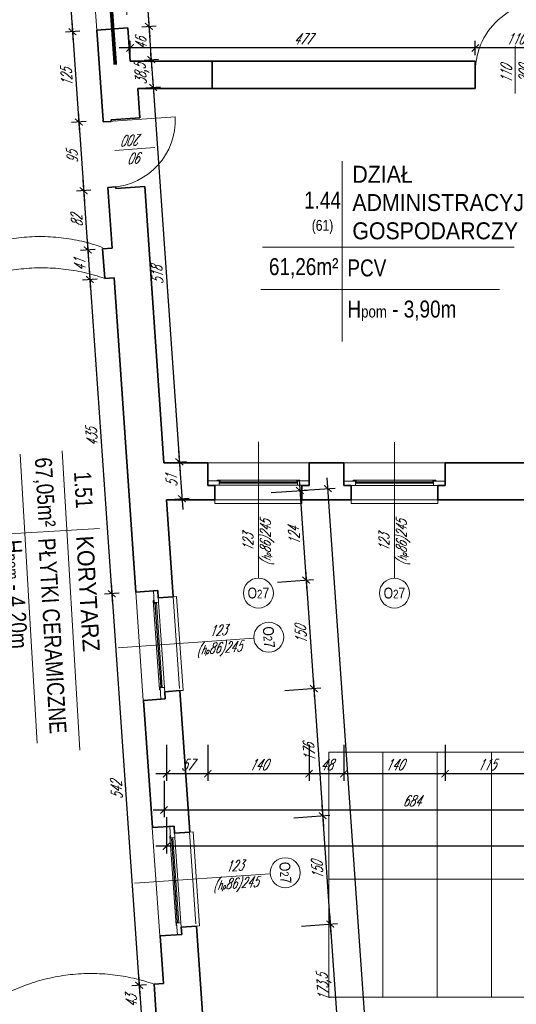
# Model space of a CAD drawing. Header units: millimetres. Extents: x 402 to 79005, y -7782 to 89952.
# Tile 162 of 256: x 22769 to 23455, y 30546 to 31906. Entities that reach past the tile are written whole.
import ezdxf

# ---------------------------------------------------------------- set-up
doc = ezdxf.new("R2010")
doc.units = ezdxf.units.MM
doc.header["$LTSCALE"] = 10
doc.linetypes.add('ACAD_ISO12W100', pattern=[21, 12, -3, 0, -3, 0, -3])
doc.linetypes.add('DASHED', pattern=[19.05, 12.7, -6.35])
doc.layers.get('0').update_dxf_attribs({"lineweight": 0})
doc.layers.get('Defpoints').update_dxf_attribs({"color": 253})
for name, color, linetype, lineweight in [('01 parter - ściany', 253, 'Continuous', 35), ('03-01_okna', 253, 'Continuous', 15), ('03_drzwi', 253, 'Continuous', 15), ('04-1_widok', 253, 'Continuous', 5), ('04-2_nad', 253, 'DASHED', 5), ('05-01_wymiary', 253, 'Continuous', 5), ('05-03_opis', 253, 'Continuous', 5)]:
    doc.layers.add(name, color=color, linetype=linetype, lineweight=lineweight)
doc.styles.add('ariel', font='ARIAL.TTF', dxfattribs={"width": 0.8})
doc.styles.add('ariel_wym', font='simplex.shx', dxfattribs={"width": 0.65, "oblique": 25})
doc.dimstyles.new('ariel 50', dxfattribs={"dimtxt": 15, "dimasz": 10, "dimexe": 10, "dimexo": 0, "dimgap": 5, "dimtad": 1, "dimdec": 1, "dimrnd": 0.5, "dimtxsty": 'ariel_wym', "dimblk": 'ARCHTICK', "dimcen": 2.5, "dimdle": 15, "dimazin": 0, "dimtfac": 1, "dimtdec": 1, "dimtix": 1, "dimtmove": 0, "dimatfit": 3, "dimldrblk": 'DOT', "dimfxl": 0, "dimarcsym": 0})
doc.dimstyles.new('ariel 50 wnętrze', dxfattribs={"dimtxt": 15, "dimasz": 10, "dimexe": 10, "dimexo": 0, "dimgap": 5, "dimtad": 1, "dimdec": 1, "dimrnd": 0.5, "dimtxsty": 'ariel_wym', "dimblk": 'ARCHTICK', "dimcen": 2.5, "dimdle": 15, "dimazin": 0, "dimtfac": 1, "dimtdec": 1, "dimtix": 1, "dimtmove": 0, "dimatfit": 3, "dimldrblk": 'DOT', "dimfxl": 0, "dimarcsym": 0})

# ---------------------------------------------------------------- blocks, each defined once
blk = doc.blocks.new('_ArchTick')
at = {"color": 0, "linetype": 'ByBlock', "const_width": 0.15}
blk.add_lwpolyline([(-0.5, -0.5), (0.5, 0.5)], dxfattribs=at)
blk = doc.blocks.new('*D1388')
at = {"layer": '05-01_wymiary', "color": 0, "lineweight": -2}
for p, q in [((23357.1, 30904.3), (23357.1, 30854.3)), ((23471.9, 30904.3), (23471.9, 30854.3)), ((23486.9, 30864.3), (23342.1, 30864.3))]:
    blk.add_line(p, q, dxfattribs=at)
at = {"layer": 'Defpoints', "color": 0}
for p in [(23357.1, 31293.5), (23471.9, 31293.5), (23357.1, 30864.3)]:
    blk.add_point(p, dxfattribs=at)
at = {"layer": '05-01_wymiary', "color": 0, "lineweight": -2, "xscale": 10, "yscale": 10, "zscale": 10, "rotation": 180}
blk.add_blockref('_ArchTick', (23357.1, 30864.3), dxfattribs=at)
at = {"layer": '05-01_wymiary', "color": 0, "lineweight": -2, "xscale": 10, "yscale": 10, "zscale": 10}
blk.add_blockref('_ArchTick', (23471.9, 30864.3), dxfattribs=at)
at = {"layer": '05-01_wymiary', "color": 0, "insert": (23414.5, 30876.8), "char_height": 15, "attachment_point": 5, "style": 'ariel_wym'}
blk.add_mtext('115', dxfattribs=at)
blk = doc.blocks.new('_Dot')
at = {"color": 0, "linetype": 'ByBlock', "lineweight": -2}
blk.add_line((-0.5, 0), (-1, 0), dxfattribs=at)
at = {"color": 0, "linetype": 'ByBlock', "const_width": 0.5}
blk.add_lwpolyline([(-0.25, 0, 1), (0.25, 0, 1)], format="xyb", close=True, dxfattribs=at)
blk = doc.blocks.new('*D1389')
at = {"layer": '05-01_wymiary', "color": 0, "lineweight": -2}
for p, q in [((23217.1, 30904.3), (23217.1, 30854.3)), ((23357.1, 30904.3), (23357.1, 30854.3)), ((23372.1, 30864.3), (23202.1, 30864.3))]:
    blk.add_line(p, q, dxfattribs=at)
at = {"layer": 'Defpoints', "color": 0}
for p in [(23217.1, 31293.5), (23357.1, 31293.5), (23217.1, 30864.3)]:
    blk.add_point(p, dxfattribs=at)
at = {"layer": '05-01_wymiary', "color": 0, "lineweight": -2, "xscale": 10, "yscale": 10, "zscale": 10, "rotation": 180}
blk.add_blockref('_ArchTick', (23217.1, 30864.3), dxfattribs=at)
at = {"layer": '05-01_wymiary', "color": 0, "lineweight": -2, "xscale": 10, "yscale": 10, "zscale": 10}
blk.add_blockref('_ArchTick', (23357.1, 30864.3), dxfattribs=at)
at = {"layer": '05-01_wymiary', "color": 0, "insert": (23287.1, 30876.8), "char_height": 15, "attachment_point": 5, "style": 'ariel_wym'}
blk.add_mtext('140', dxfattribs=at)
blk = doc.blocks.new('*D1390')
at = {"layer": '05-01_wymiary', "color": 0, "lineweight": -2}
for p, q in [((23169.1, 30904.3), (23169.1, 30854.3)), ((23217.1, 30904.3), (23217.1, 30854.3)), ((23232.1, 30864.3), (23154.1, 30864.3))]:
    blk.add_line(p, q, dxfattribs=at)
at = {"layer": 'Defpoints', "color": 0}
for p in [(23169.1, 31293.5), (23217.1, 31293.5), (23169.1, 30864.3)]:
    blk.add_point(p, dxfattribs=at)
at = {"layer": '05-01_wymiary', "color": 0, "lineweight": -2, "xscale": 10, "yscale": 10, "zscale": 10, "rotation": 180}
blk.add_blockref('_ArchTick', (23169.1, 30864.3), dxfattribs=at)
at = {"layer": '05-01_wymiary', "color": 0, "lineweight": -2, "xscale": 10, "yscale": 10, "zscale": 10}
blk.add_blockref('_ArchTick', (23217.1, 30864.3), dxfattribs=at)
at = {"layer": '05-01_wymiary', "color": 0, "insert": (23193.1, 30876.8), "char_height": 15, "attachment_point": 5, "style": 'ariel_wym'}
blk.add_mtext('48', dxfattribs=at)
blk = doc.blocks.new('*D1391')
at = {"layer": '05-01_wymiary', "color": 0, "lineweight": -2}
for p, q in [((23029.1, 30904.3), (23029.1, 30854.3)), ((23169.1, 30904.3), (23169.1, 30854.3)), ((23184.1, 30864.3), (23014.1, 30864.3))]:
    blk.add_line(p, q, dxfattribs=at)
at = {"layer": 'Defpoints', "color": 0}
for p in [(23029.1, 31293.6), (23169.1, 31293.5), (23029.1, 30864.3)]:
    blk.add_point(p, dxfattribs=at)
at = {"layer": '05-01_wymiary', "color": 0, "lineweight": -2, "xscale": 10, "yscale": 10, "zscale": 10, "rotation": 180}
blk.add_blockref('_ArchTick', (23029.1, 30864.3), dxfattribs=at)
at = {"layer": '05-01_wymiary', "color": 0, "lineweight": -2, "xscale": 10, "yscale": 10, "zscale": 10}
blk.add_blockref('_ArchTick', (23169.1, 30864.3), dxfattribs=at)
at = {"layer": '05-01_wymiary', "color": 0, "insert": (23099.1, 30876.8), "char_height": 15, "attachment_point": 5, "style": 'ariel_wym'}
blk.add_mtext('140', dxfattribs=at)
blk = doc.blocks.new('*D1392')
at = {"layer": '05-01_wymiary', "color": 0, "lineweight": -2}
for p, q in [((22972.2, 30904.3), (22972.2, 30854.3)), ((23029.1, 30904.3), (23029.1, 30854.3)), ((23044.1, 30864.3), (22957.2, 30864.3))]:
    blk.add_line(p, q, dxfattribs=at)
at = {"layer": 'Defpoints', "color": 0}
for p in [(23029.1, 31293.6), (22972.2, 31242.5), (22972.2, 30864.3)]:
    blk.add_point(p, dxfattribs=at)
at = {"layer": '05-01_wymiary', "color": 0, "lineweight": -2, "xscale": 10, "yscale": 10, "zscale": 10, "rotation": 180}
blk.add_blockref('_ArchTick', (22972.2, 30864.3), dxfattribs=at)
at = {"layer": '05-01_wymiary', "color": 0, "lineweight": -2, "xscale": 10, "yscale": 10, "zscale": 10}
blk.add_blockref('_ArchTick', (23029.1, 30864.3), dxfattribs=at)
at = {"layer": '05-01_wymiary', "color": 0, "insert": (23000.7, 30876.8), "char_height": 15, "attachment_point": 5, "style": 'ariel_wym'}
blk.add_mtext('57', dxfattribs=at)
blk = doc.blocks.new('*D1393')
at = {"layer": '05-01_wymiary', "color": 0, "lineweight": -2}
for p, q in [((22968.7, 30854.3), (22968.7, 30804.3)), ((23652.8, 30854.3), (23652.8, 30804.3)), ((22953.7, 30814.3), (23667.8, 30814.3))]:
    blk.add_line(p, q, dxfattribs=at)
at = {"layer": 'Defpoints', "color": 0}
for p in [(22968.7, 31293.6), (23652.8, 31293.5), (23652.8, 30814.3)]:
    blk.add_point(p, dxfattribs=at)
at = {"layer": '05-01_wymiary', "color": 0, "lineweight": -2, "xscale": 10, "yscale": 10, "zscale": 10, "rotation": 180}
blk.add_blockref('_ArchTick', (22968.7, 30814.3), dxfattribs=at)
at = {"layer": '05-01_wymiary', "color": 0, "lineweight": -2, "xscale": 10, "yscale": 10, "zscale": 10}
blk.add_blockref('_ArchTick', (23652.8, 30814.3), dxfattribs=at)
at = {"layer": '05-01_wymiary', "color": 0, "insert": (23310.7, 30826.8), "char_height": 15, "attachment_point": 5, "style": 'ariel_wym'}
blk.add_mtext('684', dxfattribs=at)
blk = doc.blocks.new('*D1410')
at = {"layer": '05-01_wymiary', "color": 0, "lineweight": -2}
for p, q in [((22972.2, 30804.3), (22972.2, 30754.3)), ((26786.8, 30804.3), (26786.8, 30754.3)), ((26801.8, 30764.3), (22957.2, 30764.3))]:
    blk.add_line(p, q, dxfattribs=at)
at = {"layer": 'Defpoints', "color": 0}
for p in [(22972.2, 31242.5), (26786.8, 31242.5), (22972.2, 30764.3)]:
    blk.add_point(p, dxfattribs=at)
at = {"layer": '05-01_wymiary', "color": 0, "lineweight": -2, "xscale": 10, "yscale": 10, "zscale": 10, "rotation": 180}
blk.add_blockref('_ArchTick', (22972.2, 30764.3), dxfattribs=at)
at = {"layer": '05-01_wymiary', "color": 0, "lineweight": -2, "xscale": 10, "yscale": 10, "zscale": 10}
blk.add_blockref('_ArchTick', (26786.8, 30764.3), dxfattribs=at)
at = {"layer": '05-01_wymiary', "color": 0, "insert": (24879.5, 30778.2), "char_height": 15, "attachment_point": 5, "style": 'ariel_wym'}
blk.add_mtext('3814,5', dxfattribs=at)
blk = doc.blocks.new('*D1545')
at = {"layer": '05-01_wymiary', "color": 0, "lineweight": -2}
for p, q in [((23155.5, 31270.3), (23166.2, 31116.6)), ((23116.6, 31252.6), (23166.5, 31256.1)), ((23125.3, 31128.8), (23175.1, 31132.3))]:
    blk.add_line(p, q, dxfattribs=at)
at = {"layer": 'Defpoints', "color": 0}
for p in [(22972.2, 31242.5), (23165.2, 31131.6), (22930, 31115.1)]:
    blk.add_point(p, dxfattribs=at)
at = {"layer": '05-01_wymiary', "color": 0, "lineweight": -2, "xscale": 10, "yscale": 10, "zscale": 10}
for p, rotation in [((23156.5, 31255.4), 94.00000000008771), ((23165.2, 31131.6), 274.0000000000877)]:
    blk.add_blockref('_ArchTick', p, dxfattribs=dict(at, rotation=rotation))
at = {"layer": '05-01_wymiary', "color": 0, "insert": (23148.4, 31192.6), "char_height": 15, "attachment_point": 5, "rotation": 94, "style": 'ariel_wym'}
blk.add_mtext('124', dxfattribs=at)
blk = doc.blocks.new('*D1546')
at = {"layer": '05-01_wymiary', "color": 0, "lineweight": -2}
for p, q in [((23164.1, 31146.5), (23176.7, 30967)), ((23125.3, 31128.8), (23175.1, 31132.3)), ((23135.7, 30979.2), (23185.6, 30982.7))]:
    blk.add_line(p, q, dxfattribs=at)
at = {"layer": 'Defpoints', "color": 0}
for p in [(22930, 31115.1), (23175.6, 30982), (22940.1, 30965.5)]:
    blk.add_point(p, dxfattribs=at)
at = {"layer": '05-01_wymiary', "color": 0, "lineweight": -2, "xscale": 10, "yscale": 10, "zscale": 10}
for p, rotation in [((23165.2, 31131.6), 94.00000000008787), ((23175.6, 30982), 274.0000000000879)]:
    blk.add_blockref('_ArchTick', p, dxfattribs=dict(at, rotation=rotation))
at = {"layer": '05-01_wymiary', "color": 0, "insert": (23157.9, 31055.9), "char_height": 15, "attachment_point": 5, "rotation": 94, "style": 'ariel_wym'}
blk.add_mtext('150', dxfattribs=at)
blk = doc.blocks.new('*D1547')
at = {"layer": '05-01_wymiary', "color": 0, "lineweight": -2}
for p, q in [((23174.6, 30996.9), (23188.9, 30791.4)), ((23135.7, 30979.2), (23185.6, 30982.7)), ((23148, 30803.5), (23197.9, 30807))]:
    blk.add_line(p, q, dxfattribs=at)
at = {"layer": 'Defpoints', "color": 0}
for p in [(22940.1, 30965.5), (23187.9, 30806.3), (22952.3, 30789.9)]:
    blk.add_point(p, dxfattribs=at)
at = {"layer": '05-01_wymiary', "color": 0, "lineweight": -2, "xscale": 10, "yscale": 10, "zscale": 10}
for p, rotation in [((23175.6, 30982), 94.00000000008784), ((23187.9, 30806.3), 274.0000000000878)]:
    blk.add_blockref('_ArchTick', p, dxfattribs=dict(at, rotation=rotation))
at = {"layer": '05-01_wymiary', "color": 0, "insert": (23169.3, 30893.3), "char_height": 15, "attachment_point": 5, "rotation": 94, "style": 'ariel_wym'}
blk.add_mtext('176', dxfattribs=at)
blk = doc.blocks.new('*D1548')
at = {"layer": '05-01_wymiary', "color": 0, "lineweight": -2}
for p, q in [((23186.9, 30821.3), (23199.4, 30641.8)), ((23148, 30803.5), (23197.9, 30807)), ((23158.5, 30654), (23208.3, 30657.4))]:
    blk.add_line(p, q, dxfattribs=at)
at = {"layer": 'Defpoints', "color": 0}
for p in [(22952.3, 30789.9), (23198.4, 30656.7), (22963.3, 30640.3)]:
    blk.add_point(p, dxfattribs=at)
at = {"layer": '05-01_wymiary', "color": 0, "lineweight": -2, "xscale": 10, "yscale": 10, "zscale": 10}
for p, rotation in [((23187.9, 30806.3), 94.00000000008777), ((23198.4, 30656.7), 274.0000000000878)]:
    blk.add_blockref('_ArchTick', p, dxfattribs=dict(at, rotation=rotation))
at = {"layer": '05-01_wymiary', "color": 0, "insert": (23180.7, 30730.7), "char_height": 15, "attachment_point": 5, "rotation": 94, "style": 'ariel_wym'}
blk.add_mtext('150', dxfattribs=at)
blk = doc.blocks.new('*D1549')
at = {"layer": '05-01_wymiary', "color": 0, "lineweight": -2}
for p, q in [((23197.3, 30671.7), (23211.5, 30468.7)), ((23158.5, 30654), (23208.3, 30657.4)), ((23170.6, 30480.8), (23220.4, 30484.3))]:
    blk.add_line(p, q, dxfattribs=at)
at = {"layer": 'Defpoints', "color": 0}
for p in [(22963.3, 30640.3), (23210.5, 30483.6), (22974.9, 30467.2)]:
    blk.add_point(p, dxfattribs=at)
at = {"layer": '05-01_wymiary', "color": 0, "lineweight": -2, "xscale": 10, "yscale": 10, "zscale": 10}
for p, rotation in [((23198.4, 30656.7), 94.00000000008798), ((23210.5, 30483.6), 274.000000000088)]:
    blk.add_blockref('_ArchTick', p, dxfattribs=dict(at, rotation=rotation))
at = {"layer": '05-01_wymiary', "color": 0, "insert": (23190.5, 30569.2), "char_height": 15, "attachment_point": 5, "rotation": 94, "style": 'ariel_wym'}
blk.add_mtext('173,5', dxfattribs=at)
blk = doc.blocks.new('*D1556')
at = {"layer": '05-01_wymiary', "color": 0, "lineweight": -2}
for p, q in [((23320.2, 29469.1), (23194.1, 31273)), ((23155.2, 31255.3), (23205.1, 31258.8)), ((23279.3, 29481.2), (23329.2, 29484.7))]:
    blk.add_line(p, q, dxfattribs=at)
at = {"layer": 'Defpoints', "color": 0}
for p in [(23195.1, 31258.1), (22972.2, 31242.5), (23225.9, 29477.5)]:
    blk.add_point(p, dxfattribs=at)
at = {"layer": '05-01_wymiary', "color": 0, "lineweight": -2, "xscale": 10, "yscale": 10, "zscale": 10}
for p, rotation in [((23195.1, 31258.1), 94.0000000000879), ((23319.2, 29484), 274.0000000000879)]:
    blk.add_blockref('_ArchTick', p, dxfattribs=dict(at, rotation=rotation))
at = {"layer": '05-01_wymiary', "color": 0, "insert": (23243.3, 30370.1), "char_height": 15, "attachment_point": 5, "rotation": 94, "style": 'ariel_wym'}
blk.add_mtext('1778,5', dxfattribs=at)
blk = doc.blocks.new('*D1369')
at = {"layer": '05-01_wymiary', "color": 0, "lineweight": -2}
for p, q in [((23398.8, 31856.6), (23398.8, 31876.6)), ((23508.8, 31856.6), (23508.8, 31876.6)), ((23523.8, 31866.6), (23383.8, 31866.6))]:
    blk.add_line(p, q, dxfattribs=at)
at = {"layer": 'Defpoints', "color": 0}
for p in [(23398.8, 31866.6), (23398.8, 31848.5), (23508.8, 31848.5)]:
    blk.add_point(p, dxfattribs=at)
at = {"layer": '05-01_wymiary', "color": 0, "lineweight": -2, "xscale": 10, "yscale": 10, "zscale": 10, "rotation": 180}
blk.add_blockref('_ArchTick', (23398.8, 31866.6), dxfattribs=at)
at = {"layer": '05-01_wymiary', "color": 0, "lineweight": -2, "xscale": 10, "yscale": 10, "zscale": 10}
blk.add_blockref('_ArchTick', (23508.8, 31866.6), dxfattribs=at)
at = {"layer": '05-01_wymiary', "color": 0, "insert": (23453.8, 31879.1), "char_height": 15, "attachment_point": 5, "style": 'ariel_wym'}
blk.add_mtext('110', dxfattribs=at)
blk = doc.blocks.new('*D1370')
at = {"layer": '05-01_wymiary', "color": 0, "lineweight": -2}
for p, q in [((22921.9, 31856.6), (22921.9, 31876.6)), ((23398.8, 31856.6), (23398.8, 31876.6)), ((23413.8, 31866.6), (22906.9, 31866.6))]:
    blk.add_line(p, q, dxfattribs=at)
at = {"layer": 'Defpoints', "color": 0}
for p in [(22921.9, 31866.6), (22921.9, 31848.5), (23398.8, 31848.5)]:
    blk.add_point(p, dxfattribs=at)
at = {"layer": '05-01_wymiary', "color": 0, "lineweight": -2, "xscale": 10, "yscale": 10, "zscale": 10, "rotation": 180}
blk.add_blockref('_ArchTick', (22921.9, 31866.6), dxfattribs=at)
at = {"layer": '05-01_wymiary', "color": 0, "lineweight": -2, "xscale": 10, "yscale": 10, "zscale": 10}
blk.add_blockref('_ArchTick', (23398.8, 31866.6), dxfattribs=at)
at = {"layer": '05-01_wymiary', "color": 0, "insert": (23160.4, 31879.1), "char_height": 15, "attachment_point": 5, "style": 'ariel_wym'}
blk.add_mtext('477', dxfattribs=at)
blk = doc.blocks.new('*D1673')
at = {"layer": '05-01_wymiary', "color": 0, "lineweight": -2}
for p, q in [((22822.3, 32175.2), (22843.4, 31873.9)), ((22833.3, 32160.9), (22813.4, 32159.5)), ((22852.3, 31889.6), (22832.4, 31888.2))]:
    blk.add_line(p, q, dxfattribs=at)
at = {"layer": 'Defpoints', "color": 0}
for p in [(22856.8, 32162.6), (22842.3, 31888.9), (22875.8, 31891.2)]:
    blk.add_point(p, dxfattribs=at)
at = {"layer": '05-01_wymiary', "color": 0, "lineweight": -2, "xscale": 10, "yscale": 10, "zscale": 10}
for p, rotation in [((22823.4, 32160.2), 94.00000000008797), ((22842.3, 31888.9), 274.0000000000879)]:
    blk.add_blockref('_ArchTick', p, dxfattribs=dict(at, rotation=rotation))
at = {"layer": '05-01_wymiary', "color": 0, "insert": (22820.4, 32023.7), "char_height": 15, "attachment_point": 5, "rotation": 94, "style": 'ariel_wym'}
blk.add_mtext('272', dxfattribs=at)
blk = doc.blocks.new('*D1674')
at = {"layer": '05-01_wymiary', "color": 0, "lineweight": -2}
for p, q in [((22841.3, 31903.9), (22852.1, 31749.2)), ((22852.3, 31889.6), (22832.4, 31888.2)), ((22861, 31764.9), (22841.1, 31763.5))]:
    blk.add_line(p, q, dxfattribs=at)
at = {"layer": 'Defpoints', "color": 0}
for p in [(22875.8, 31891.2), (22851.1, 31764.2), (22884.5, 31766.5)]:
    blk.add_point(p, dxfattribs=at)
at = {"layer": '05-01_wymiary', "color": 0, "lineweight": -2, "xscale": 10, "yscale": 10, "zscale": 10}
for p, rotation in [((22842.3, 31888.9), 94.0000000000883), ((22851.1, 31764.2), 274.0000000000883)]:
    blk.add_blockref('_ArchTick', p, dxfattribs=dict(at, rotation=rotation))
at = {"layer": '05-01_wymiary', "color": 0, "insert": (22834.2, 31825.7), "char_height": 15, "attachment_point": 5, "rotation": 94, "style": 'ariel_wym'}
blk.add_mtext('125', dxfattribs=at)
blk = doc.blocks.new('*D1675')
at = {"layer": '05-01_wymiary', "color": 0, "lineweight": -2}
for p, q in [((22850, 31779.2), (22858.7, 31654.5)), ((22861, 31764.9), (22841.1, 31763.5)), ((22867.7, 31670.1), (22847.7, 31668.7))]:
    blk.add_line(p, q, dxfattribs=at)
at = {"layer": 'Defpoints', "color": 0}
for p in [(22895.5, 31767.3), (22857.7, 31669.4), (22902.1, 31672.5)]:
    blk.add_point(p, dxfattribs=at)
at = {"layer": '05-01_wymiary', "color": 0, "lineweight": -2, "xscale": 10, "yscale": 10, "zscale": 10}
for p, rotation in [((22851.1, 31764.2), 94.00000000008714), ((22857.7, 31669.4), 274.0000000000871)]:
    blk.add_blockref('_ArchTick', p, dxfattribs=dict(at, rotation=rotation))
at = {"layer": '05-01_wymiary', "color": 0, "insert": (22841.9, 31715.9), "char_height": 15, "attachment_point": 5, "rotation": 94, "style": 'ariel_wym'}
blk.add_mtext('95', dxfattribs=at)
blk = doc.blocks.new('*D1676')
at = {"layer": '05-01_wymiary', "color": 0, "lineweight": -2}
for p, q in [((22856.6, 31684.4), (22864.5, 31572.7)), ((22867.7, 31670.1), (22847.7, 31668.7)), ((22873.4, 31588.3), (22853.4, 31586.9))]:
    blk.add_line(p, q, dxfattribs=at)
at = {"layer": 'Defpoints', "color": 0}
for p in [(22902.1, 31672.5), (22863.4, 31587.6), (22883.9, 31589.1)]:
    blk.add_point(p, dxfattribs=at)
at = {"layer": '05-01_wymiary', "color": 0, "lineweight": -2, "xscale": 10, "yscale": 10, "zscale": 10}
for p, rotation in [((22857.7, 31669.4), 94.0000000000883), ((22863.4, 31587.6), 274.0000000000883)]:
    blk.add_blockref('_ArchTick', p, dxfattribs=dict(at, rotation=rotation))
at = {"layer": '05-01_wymiary', "color": 0, "insert": (22848.1, 31627.7), "char_height": 15, "attachment_point": 5, "rotation": 94, "style": 'ariel_wym'}
blk.add_mtext('82', dxfattribs=at)
blk = doc.blocks.new('*D1677')
at = {"layer": '05-01_wymiary', "color": 0, "lineweight": -2}
for p, q in [((22862.4, 31602.6), (22867.3, 31531.9)), ((22873.4, 31588.3), (22853.4, 31586.9)), ((22876.2, 31547.5), (22856.3, 31546.1))]:
    blk.add_line(p, q, dxfattribs=at)
at = {"layer": 'Defpoints', "color": 0}
for p in [(22883.9, 31589.1), (22866.3, 31546.8), (22886.7, 31548.3)]:
    blk.add_point(p, dxfattribs=at)
at = {"layer": '05-01_wymiary', "color": 0, "lineweight": -2, "xscale": 10, "yscale": 10, "zscale": 10}
for p, rotation in [((22863.4, 31587.6), 94.00000000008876), ((22866.3, 31546.8), 274.0000000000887)]:
    blk.add_blockref('_ArchTick', p, dxfattribs=dict(at, rotation=rotation))
at = {"layer": '05-01_wymiary', "color": 0, "insert": (22852.4, 31566.4), "char_height": 15, "attachment_point": 5, "rotation": 94, "style": 'ariel_wym'}
blk.add_mtext('41', dxfattribs=at)
blk = doc.blocks.new('*D1678')
at = {"layer": '05-01_wymiary', "color": 0, "lineweight": -2}
for p, q in [((22865.2, 31561.8), (22897.7, 31097.8)), ((22876.2, 31547.5), (22856.3, 31546.1)), ((22906.6, 31113.5), (22886.6, 31112.1))]:
    blk.add_line(p, q, dxfattribs=at)
at = {"layer": 'Defpoints', "color": 0}
for p in [(22886.7, 31548.3), (22896.6, 31112.8), (22930, 31115.1)]:
    blk.add_point(p, dxfattribs=at)
at = {"layer": '05-01_wymiary', "color": 0, "lineweight": -2, "xscale": 10, "yscale": 10, "zscale": 10}
for p, rotation in [((22866.3, 31546.8), 94.00000000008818), ((22896.6, 31112.8), 274.0000000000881)]:
    blk.add_blockref('_ArchTick', p, dxfattribs=dict(at, rotation=rotation))
at = {"layer": '05-01_wymiary', "color": 0, "insert": (22869, 31328.9), "char_height": 15, "attachment_point": 5, "rotation": 94, "style": 'ariel_wym'}
blk.add_mtext('435', dxfattribs=at)
blk = doc.blocks.new('*D1679')
at = {"layer": '05-01_wymiary', "color": 0, "lineweight": -2}
for p, q in [((22895.6, 31127.7), (22935.5, 30557.1)), ((22906.6, 31113.5), (22886.6, 31112.1)), ((22944.4, 30572.8), (22924.4, 30571.4))]:
    blk.add_line(p, q, dxfattribs=at)
at = {"layer": 'Defpoints', "color": 0}
for p in [(22930, 31115.1), (22934.4, 30572.1), (22954.9, 30573.5)]:
    blk.add_point(p, dxfattribs=at)
at = {"layer": '05-01_wymiary', "color": 0, "lineweight": -2, "xscale": 10, "yscale": 10, "zscale": 10}
for p, rotation in [((22896.6, 31112.8), 94.00000000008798), ((22934.4, 30572.1), 274.000000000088)]:
    blk.add_blockref('_ArchTick', p, dxfattribs=dict(at, rotation=rotation))
at = {"layer": '05-01_wymiary', "color": 0, "insert": (22903.1, 30841.6), "char_height": 15, "attachment_point": 5, "rotation": 94, "style": 'ariel_wym'}
blk.add_mtext('542', dxfattribs=at)
blk = doc.blocks.new('*D1680')
at = {"layer": '05-01_wymiary', "color": 0, "lineweight": -2}
for p, q in [((22933.4, 30587.1), (22938.5, 30514.3)), ((22944.4, 30572.8), (22924.4, 30571.4)), ((22947.4, 30530), (22927.4, 30528.6))]:
    blk.add_line(p, q, dxfattribs=at)
at = {"layer": 'Defpoints', "color": 0}
for p in [(22954.9, 30573.5), (22937.4, 30529.3), (22957.9, 30530.7)]:
    blk.add_point(p, dxfattribs=at)
at = {"layer": '05-01_wymiary', "color": 0, "lineweight": -2, "xscale": 10, "yscale": 10, "zscale": 10}
for p, rotation in [((22934.4, 30572.1), 94.00000000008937), ((22937.4, 30529.3), 274.0000000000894)]:
    blk.add_blockref('_ArchTick', p, dxfattribs=dict(at, rotation=rotation))
at = {"layer": '05-01_wymiary', "color": 0, "insert": (22923.5, 30549.8), "char_height": 15, "attachment_point": 5, "rotation": 94, "style": 'ariel_wym'}
blk.add_mtext('43', dxfattribs=at)
blk = doc.blocks.new('*D1693')
at = {"layer": '05-01_wymiary', "color": 0, "lineweight": -2}
for p, q in [((22927.9, 32182.6), (22948.9, 31881.3)), ((22918.9, 32166.9), (22938.9, 32168.3)), ((22937.9, 31895.6), (22957.9, 31897))]:
    blk.add_line(p, q, dxfattribs=at)
at = {"layer": 'Defpoints', "color": 0}
for p in [(22899.7, 32165.6), (22918.7, 31894.2), (22947.9, 31896.3)]:
    blk.add_point(p, dxfattribs=at)
at = {"layer": '05-01_wymiary', "color": 0, "lineweight": -2, "xscale": 10, "yscale": 10, "zscale": 10}
for p, rotation in [((22928.9, 32167.6), 94.00000000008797), ((22947.9, 31896.3), 274.0000000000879)]:
    blk.add_blockref('_ArchTick', p, dxfattribs=dict(at, rotation=rotation))
at = {"layer": '05-01_wymiary', "color": 0, "insert": (22925.9, 32031.1), "char_height": 15, "attachment_point": 5, "rotation": 94, "style": 'ariel_wym'}
blk.add_mtext('272', dxfattribs=at)
blk = doc.blocks.new('*D1694')
at = {"layer": '05-01_wymiary', "color": 0, "lineweight": -2}
for p, q in [((22946.8, 31911.2), (22952.1, 31835.6)), ((22937.9, 31895.6), (22957.9, 31897)), ((22941.1, 31849.8), (22961.1, 31851.2))]:
    blk.add_line(p, q, dxfattribs=at)
at = {"layer": 'Defpoints', "color": 0}
for p in [(22918.7, 31894.2), (22921.9, 31848.5), (22951.1, 31850.5)]:
    blk.add_point(p, dxfattribs=at)
at = {"layer": '05-01_wymiary', "color": 0, "lineweight": -2, "xscale": 10, "yscale": 10, "zscale": 10}
for p, rotation in [((22947.9, 31896.3), 94.00000000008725), ((22951.1, 31850.5), 274.0000000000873)]:
    blk.add_blockref('_ArchTick', p, dxfattribs=dict(at, rotation=rotation))
at = {"layer": '05-01_wymiary', "color": 0, "insert": (22937, 31872.5), "char_height": 15, "attachment_point": 5, "rotation": 94, "style": 'ariel_wym'}
blk.add_mtext('46', dxfattribs=at)
blk = doc.blocks.new('*D1695')
at = {"layer": '05-01_wymiary', "color": 0, "lineweight": -2}
for p, q in [((22951.1, 31850.5), (22950.4, 31860.5)), ((22941.1, 31849.8), (22961.1, 31851.2)), ((22951.1, 31850.5), (22953.8, 31812)), ((22943.8, 31811.3), (22963.7, 31812.7)), ((22953.8, 31812), (22954.5, 31802))]:
    blk.add_line(p, q, dxfattribs=at)
at = {"layer": 'Defpoints', "color": 0}
for p in [(22921.9, 31848.5), (22932.6, 31810.5), (22953.8, 31812)]:
    blk.add_point(p, dxfattribs=at)
at = {"layer": '05-01_wymiary', "color": 0, "lineweight": -2, "xscale": 10, "yscale": 10, "zscale": 10}
for p, rotation in [((22951.1, 31850.5), 274.0000000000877), ((22953.8, 31812), 94.00000000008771)]:
    blk.add_blockref('_ArchTick', p, dxfattribs=dict(at, rotation=rotation))
at = {"layer": '05-01_wymiary', "color": 0, "insert": (22938.5, 31830.3), "char_height": 15, "attachment_point": 5, "rotation": 94, "style": 'ariel_wym'}
blk.add_mtext('38,5', dxfattribs=at)
blk = doc.blocks.new('*D1696')
at = {"layer": '05-01_wymiary', "color": 0, "lineweight": -2}
for p, q in [((22952.7, 31826.9), (22991, 31280.1)), ((22943.8, 31811.3), (22963.7, 31812.7)), ((22979.9, 31294.3), (22999.9, 31295.7))]:
    blk.add_line(p, q, dxfattribs=at)
at = {"layer": 'Defpoints', "color": 0}
for p in [(22932.6, 31810.5), (22968.7, 31293.6), (22989.9, 31295)]:
    blk.add_point(p, dxfattribs=at)
at = {"layer": '05-01_wymiary', "color": 0, "lineweight": -2, "xscale": 10, "yscale": 10, "zscale": 10}
for p, rotation in [((22953.8, 31812), 94.00000000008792), ((22989.9, 31295), 274.0000000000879)]:
    blk.add_blockref('_ArchTick', p, dxfattribs=dict(at, rotation=rotation))
at = {"layer": '05-01_wymiary', "color": 0, "insert": (22959.4, 31552.6), "char_height": 15, "attachment_point": 5, "rotation": 94, "style": 'ariel_wym'}
blk.add_mtext('518', dxfattribs=at)
blk = doc.blocks.new('*D1697')
at = {"layer": '05-01_wymiary', "color": 0, "lineweight": -2}
for p, q in [((22988.9, 31310), (22994.5, 31229)), ((22979.9, 31294.3), (22999.9, 31295.7)), ((22983.5, 31243.3), (23003.5, 31244.7))]:
    blk.add_line(p, q, dxfattribs=at)
at = {"layer": 'Defpoints', "color": 0}
for p in [(22968.7, 31293.6), (22972.2, 31242.5), (22993.5, 31244)]:
    blk.add_point(p, dxfattribs=at)
at = {"layer": '05-01_wymiary', "color": 0, "lineweight": -2, "xscale": 10, "yscale": 10, "zscale": 10}
for p, rotation in [((22989.9, 31295), 94.00000000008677), ((22993.5, 31244), 274.0000000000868)]:
    blk.add_blockref('_ArchTick', p, dxfattribs=dict(at, rotation=rotation))
at = {"layer": '05-01_wymiary', "color": 0, "insert": (22979.2, 31268.6), "char_height": 15, "attachment_point": 5, "rotation": 94, "style": 'ariel_wym'}
blk.add_mtext('51', dxfattribs=at)
blk = doc.blocks.new('*D1710')
at = {"layer": '05-01_wymiary', "color": 0, "lineweight": -2}
for p, q in [((22958.4, 30494.3), (23039.2, 30500)), ((22972.7, 30505.3), (22974.1, 30485.4)), ((23023.6, 30508.9), (23025, 30488.9))]:
    blk.add_line(p, q, dxfattribs=at)
at = {"layer": 'Defpoints', "color": 0}
for p in [(23020.2, 30557.3), (22970.9, 30531.5), (23024.3, 30498.9)]:
    blk.add_point(p, dxfattribs=at)
at = {"layer": '05-01_wymiary', "color": 0, "lineweight": -2, "xscale": 10, "yscale": 10, "zscale": 10}
for p, rotation in [((22973.4, 30495.3), 183.9999999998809), ((23024.3, 30498.9), 3.999999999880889)]:
    blk.add_blockref('_ArchTick', p, dxfattribs=dict(at, rotation=rotation))
at = {"layer": '05-01_wymiary', "color": 0, "insert": (22998, 30509.6), "char_height": 15, "attachment_point": 5, "rotation": 4, "style": 'ariel_wym'}
blk.add_mtext('51', dxfattribs=at)

msp = doc.modelspace()

# ---------------------------------------------------------------- linework, layer by layer
at = {"layer": '01 parter - ściany'}
for p, q in [((22875.8, 31891.23), (22918.69, 31894.23)), ((22884.51, 31766.53), (22875.8, 31891.23)), ((22921.89, 31848.5), (22918.69, 31894.23)), ((23398.83, 31848.5), (22921.89, 31848.5)), ((23035.18, 31810.52), (23035.18, 31848.5)), ((23398.83, 31810.5), (23398.83, 31848.5)), ((22935.39, 31770.09), (22932.56, 31810.5)), ((23398.83, 31810.5), (22932.56, 31810.5)), ((22935.4, 31770.09), (22932.58, 31810.5)), ((22884.51, 31766.53), (22884.8, 31764.46)), ((22884.8, 31764.46), (22895.65, 31765.05)), ((22895.49, 31767.3), (22935.4, 31770.09)), ((22895.65, 31765.05), (22895.49, 31767.3)), ((22910.46, 31768.35), (22910.46, 31768.35)), ((22890.98, 31674.08), (22901.99, 31674.68)), ((22896.86, 31589.96), (22891.05, 31674.09)), ((22902.14, 31672.43), (22901.99, 31674.68)), ((22902.14, 31672.53), (22942.02, 31675.32)), ((22968.66, 31293.56), (22942.02, 31675.32)), ((22896.86, 31589.96), (22883.89, 31589.06)), ((22883.89, 31589.06), (22886.75, 31548.16)), ((22886.75, 31548.16), (22899.72, 31549.06)), ((22929.99, 31115.12), (22899.72, 31549.06)), ((23029.09, 31293.56), (22968.66, 31293.56)), ((23029.09, 31262.51), (23029.09, 31293.56)), ((23217.09, 31293.55), (23169.09, 31293.55)), ((23169.09, 31262.51), (23169.09, 31293.55)), ((23217.09, 31262.53), (23217.09, 31293.55)), ((23471.88, 31293.53), (23357.09, 31293.54)), ((23357.09, 31262.53), (23357.09, 31293.54)), ((23029.09, 31262.51), (23039.09, 31262.51)), ((23039.09, 31262.51), (23039.09, 31242.5)), ((23159.09, 31262.51), (23159.09, 31242.5)), ((23159.09, 31262.51), (23169.09, 31262.51)), ((23217.09, 31262.53), (23227.09, 31262.53)), ((23227.09, 31262.53), (23227.09, 31242.5)), ((23347.09, 31262.53), (23347.09, 31242.5)), ((23347.09, 31262.53), (23357.09, 31262.53)), ((22981.56, 31108.7), (22972.22, 31242.5)), ((23039.09, 31242.5), (22972.22, 31242.5)), ((23227.09, 31242.5), (23159.09, 31242.5)), ((23481.88, 31242.5), (23347.09, 31242.5)), ((22929.99, 31115.12), (22959.99, 31117.2)), ((22960.68, 31107.25), (22959.98, 31117.2)), ((22981.56, 31108.7), (22960.68, 31107.25)), ((22990.71, 30979.02), (22969.75, 30977.57)), ((22970.45, 30967.62), (22969.76, 30977.57)), ((23004.38, 30783.5), (22990.71, 30979.02)), ((22940.53, 30965.51), (22970.44, 30967.59)), ((22940.53, 30965.51), (22970.44, 30967.59)), ((22952.73, 30789.91), (22940.53, 30965.51)), ((22952.73, 30789.91), (22982.73, 30791.99)), ((22983.42, 30782.04), (22982.73, 30791.99)), ((23004.3, 30783.49), (22983.42, 30782.04)), ((23013.45, 30653.82), (22992.49, 30652.36)), ((22993.19, 30642.41), (22992.5, 30652.36)), ((23026.95, 30460.79), (23013.45, 30653.82)), ((22963.27, 30640.31), (22993.18, 30642.38)), ((22963.27, 30640.31), (22993.18, 30642.38)), ((22967.87, 30574.44), (22963.27, 30640.31)), ((22967.87, 30574.44), (22954.91, 30573.54)), ((22954.91, 30573.54), (22957.9, 30530.64))]:
    msp.add_line(p, q, dxfattribs=at)
at = {"layer": '03-01_okna', "linetype": 'Continuous', "lineweight": 0}
for p, q in [((23153.09, 31265.57), (23045.12, 31265.57)), ((23045.12, 31262.57), (23153.09, 31262.57)), ((23046.12, 31269.57), (23046.12, 31265.57)), ((23152.09, 31267.57), (23046.12, 31267.57)), ((23152.09, 31267.07), (23046.12, 31267.07)), ((23152.09, 31269.57), (23152.09, 31265.57)), ((23341.09, 31265.53), (23233.12, 31265.52)), ((23233.12, 31262.52), (23341.09, 31262.53)), ((23234.12, 31269.52), (23234.12, 31265.52)), ((23340.09, 31267.53), (23234.12, 31267.52)), ((23340.09, 31267.03), (23234.12, 31267.02)), ((23340.09, 31269.53), (23340.09, 31265.53)), ((23039.09, 31242.5), (23039.09, 31237.5)), ((23159.12, 31237.5), (23039.09, 31237.5)), ((23159.12, 31242.5), (23159.12, 31237.5)), ((23227.09, 31242.45), (23227.09, 31237.45)), ((23347.12, 31237.46), (23227.09, 31237.45)), ((23347.12, 31242.46), (23347.12, 31237.46)), ((22954.18, 31099.75), (22958.17, 31100.03)), ((22956.18, 31099.89), (22964.29, 30984.23)), ((22956.67, 31099.93), (22964.79, 30984.27)), ((22958.1, 31101.03), (22966.35, 30983.37)), ((22969.34, 30983.58), (22961.09, 31101.24)), ((22981.13, 31108.71), (22986.12, 31109.06)), ((22986.12, 31109.06), (22995.22, 30979.38)), ((22962.29, 30984.09), (22966.28, 30984.37)), ((22976.92, 30774.55), (22980.91, 30774.82)), ((22978.92, 30774.69), (22987.03, 30659.03)), ((22979.42, 30774.72), (22987.53, 30659.06)), ((22980.84, 30775.82), (22989.09, 30658.17)), ((22992.08, 30658.38), (22983.84, 30776.03)), ((23003.87, 30783.5), (23008.86, 30783.85)), ((23008.86, 30783.85), (23017.96, 30654.17)), ((22985.03, 30658.89), (22989.02, 30659.17))]:
    msp.add_line(p, q, dxfattribs=at)
at = {"layer": '03-01_okna', "linetype": 'DASHED'}
for p, q in [((23159.12, 31242.5), (23039.09, 31242.5)), ((23347.12, 31242.46), (23227.09, 31242.45)), ((22981.13, 31108.71), (22990.24, 30979.03)), ((22995.22, 30979.38), (22990.24, 30979.03)), ((23003.87, 30783.5), (23012.98, 30653.82)), ((23017.96, 30654.17), (23012.98, 30653.82))]:
    msp.add_line(p, q, dxfattribs=at)
at = {"layer": '03-01_okna', "linetype": 'Continuous', "lineweight": 0}
for points in [[(23029.12, 31268.57), (23045.12, 31268.57), (23045.12, 31262.57), (23029.12, 31262.57)], [(23153.09, 31268.57), (23169.09, 31268.57), (23169.09, 31262.57), (23153.09, 31262.57)], [(23217.12, 31268.52), (23233.12, 31268.52), (23233.12, 31262.52), (23217.12, 31262.52)], [(23341.09, 31268.53), (23357.09, 31268.53), (23357.09, 31262.53), (23341.09, 31262.53)], [(22955.11, 31100.82), (22954, 31116.78), (22959.99, 31117.2), (22961.09, 31101.24)], [(22964.47, 30967.2), (22963.36, 30983.17), (22969.34, 30983.58), (22970.45, 30967.62)], [(22977.85, 30775.61), (22976.74, 30791.58), (22982.73, 30791.99), (22983.84, 30776.03)], [(22987.21, 30642), (22986.1, 30657.96), (22992.08, 30658.38), (22993.19, 30642.41)]]:
    msp.add_lwpolyline(points, close=True, dxfattribs=at)
for points in [[(23156.09, 31268.57), (23156.09, 31269.57), (23042.12, 31269.57), (23042.12, 31268.57)], [(23344.09, 31268.53), (23344.09, 31269.53), (23230.12, 31269.52), (23230.12, 31268.52)], [(22954.9, 31103.81), (22953.9, 31103.74), (22962.57, 30980.1), (22963.57, 30980.17)], [(22977.64, 30778.61), (22976.64, 30778.54), (22985.31, 30654.9), (22986.31, 30654.97)]]:
    msp.add_lwpolyline(points, dxfattribs=at)
at = {"layer": '03_drzwi'}
for p, q in [((23454.06, 31869.54), (23454.07, 31803.81)), ((22984.53, 31771.42), (22884.77, 31764.45)), ((22900.64, 31725.2), (22956.04, 31729.09))]:
    msp.add_line(p, q, dxfattribs=at)
for centre, radius, start, end in [((23495.44, 31833.72), 96.7, 82.07658, 182.50471), ((22891.17, 31767.49), 93.26, 273.26529, 2.40944)]:
    msp.add_arc(centre, radius, start, end, dxfattribs=at)
at = {"layer": '04-1_widok'}
for p, q in [((23029.09, 31293.51), (23169.09, 31293.5)), ((23217.09, 31293.46), (23357.09, 31293.46)), ((22940.06, 30965.49), (22929.56, 31115.07)), ((23196.24, 30555.69), (23196.24, 30894.14)), ((23196.24, 30894.14), (23796.24, 30894.14)), ((23271.24, 30555.69), (23271.24, 30894.14)), ((23346.24, 30894.14), (23346.24, 30555.69)), ((23421.24, 30555.69), (23421.24, 30894.14)), ((22962.8, 30640.29), (22952.3, 30789.86)), ((23196.24, 30718.71), (23796.24, 30718.71)), ((23796.24, 30555.69), (23196.24, 30555.69))]:
    msp.add_line(p, q, dxfattribs=at)
at = {"layer": '04-2_nad', "ltscale": 2}
for p, q in [((22875.8, 31891.23), (22856.82, 32162.57)), ((22899.72, 32165.57), (22918.69, 31894.23))]:
    msp.add_line(p, q, dxfattribs=at)
for centre, radius, start, end in [((22797.93, 31352.22), 253.88, 70.24355, 123.16599), ((22800.02, 31299.49), 263.45, 70.77915, 121.61816), ((22868.01, 30325.38), 263.02, 70.71031, 121.63637)]:
    msp.add_arc(centre, radius, start, end, dxfattribs=at)
at = {"layer": '05-03_opis'}
for p, q in [((23214.82, 31710.06), (23214.82, 31461.22)), ((23104.67, 31591.32), (23452.51, 31591.32)), ((23102.63, 31532.96), (23432.36, 31532.96)), ((22769.88, 31305.67), (22793.38, 30906.44)), ((22828.07, 31310.23), (22852.4, 30896.82)), ((22879.75, 31203.04), (22731.89, 31194.33))]:
    msp.add_line(p, q, dxfattribs=at)
at = {"layer": '05-03_opis', "lineweight": 0}
for p, q in [((23099.1, 31322.44), (23099.1, 31134.42)), ((23287.1, 31322.39), (23287.1, 31134.37)), ((22905.27, 31038.24), (23092.83, 31051.36)), ((22928.01, 30713.04), (23115.57, 30726.15))]:
    msp.add_line(p, q, dxfattribs=at)
at = {"layer": '05-03_opis', "linetype": 'ACAD_ISO12W100', "ltscale": 5, "const_width": 5}
msp.add_lwpolyline([(22901.4, 31843.47), (22875.97, 32201.24)], dxfattribs=at)
at = {"layer": '05-03_opis', "lineweight": 0}
for centre in [(23099.1, 31113.73), (23287.1, 31113.68), (23113.47, 31052.8), (23136.21, 30727.6)]:
    msp.add_circle(centre, 20.69, dxfattribs=at)

# ---------------------------------------------------------------- texts
at = {"layer": '03_drzwi', "char_height": 15, "width": 160.5905, "attachment_point": 1, "style": 'ariel_wym'}
for s, insert, rotation in [('110\\P200', (23434.05, 31817.34), 90), ('90\\P200', (22941.39, 31707.7), 183.9922)]:
    msp.add_mtext(s, dxfattribs=dict(at, insert=insert, rotation=rotation))
at = {"layer": '05-03_opis', "style": 'ariel'}
for s, insert, char_height, width, attachment_point in [('{\\fArial|b0|i0|c238|p34;\\W0.9;DZIAŁ ADMINISTRACYJNO-\\PGOSPODARCZY}', (23228.95, 31652.94), 23.4234, 356.6375, 4), ('{\\fArial|b0|i0|c238|p34;1.44\\P\\H0.6404x;(61)}', (23187.73, 31638.82), 23.4234, 108.9126, 5), ('{\\fArial|b0|i0|c238|p34;61,26m²}', (23161.67, 31562.41), 23.4234, 108.9126, 5), (' PCV', (23214.82, 31562.69), 23.423, 322.789, 4), ('{\\fArial|b0|i0|c238|p34; H\\H0.7x;pom\\H1.429x; - 3,90m}', (23214.82, 31503.51), 23.4234, 322.789, 4)]:
    msp.add_mtext(s, dxfattribs=dict(at, insert=insert, char_height=char_height, width=width, attachment_point=attachment_point))
at = {"layer": '05-03_opis', "char_height": 23.4234, "rotation": 273.36885, "style": 'ariel'}
for s, insert, width, attachment_point in [('{\\fArial|b0|i0|c238|p34;67,05m²}', (22802.48, 31253.04), 108.9126, 5), ('{\\fArial|b0|i0|c238|p34;1.51}', (22857.35, 31256.27), 108.9126, 5), ('{\\fArial|b0|i0|c238|p34; H\\H0.7x;pom\\H1.429x; - 4,20m}', (22757.3, 31194.44), 322.789, 4), ('{\\fArial|b0|i0|c238|p34;PŁYTKI CERAMICZNE}', (22806.48, 31189.77), 322.789, 4), ('\\W0.9;{\\fArial|b0|i0|c238|p34;KORYTARZ}', (22858.89, 31192.88), 356.6375, 4)]:
    msp.add_mtext(s, dxfattribs=dict(at, insert=insert, width=width, attachment_point=attachment_point))
at = {"layer": '05-03_opis', "lineweight": 0, "attachment_point": 5}
for s, insert, char_height, width, rotation, style in [('123\\P({\\H0.8333x;h\\H0.6x;p}86)245', (23099.1, 31183.3), 14.4, 62.6613, 90, 'ariel_wym'), ('123\\P({\\H0.8333x;h\\H0.6x;p}86)245', (23287.1, 31183.26), 14.4, 62.6613, 90, 'ariel_wym'), ('123\\P({\\H0.8333x;h\\H0.6x;p}86)245', (23044.07, 31047.95), 14.4, 62.6613, 4, 'ariel_wym'), ('O{\\H0.8x;2}7', (23113.47, 31052.8), 15, 75.1935, 274, 'ariel'), ('O{\\H0.8x;2}7', (23136.21, 30727.6), 15, 75.1935, 274, 'ariel'), ('123\\P({\\H0.8333x;h\\H0.6x;p}86)245', (23066.81, 30722.74), 14.4, 62.6613, 4, 'ariel_wym')]:
    msp.add_mtext(s, dxfattribs=dict(at, insert=insert, char_height=char_height, width=width, rotation=rotation, style=style))
at = {"layer": '05-03_opis', "lineweight": 0, "char_height": 15, "width": 75.1935, "attachment_point": 5, "style": 'ariel'}
for insert in [(23099.1, 31113.73), (23287.1, 31113.68)]:
    msp.add_mtext('O{\\H0.8x;2}7', dxfattribs=dict(at, insert=insert))

# ---------------------------------------------------------------- dimensions: what is measured, and where the dimension line sits
at = {"layer": '05-01_wymiary'}
for base, p1, p2, angle, dimstyle, picture, middle in [((22842.35, 31888.89), (22856.82, 32162.57), (22875.8, 31891.23), 94, 'ariel 50 wnętrze', '*D1673', (22820.39, 32023.69)), ((22947.88, 31896.27), (22899.72, 32165.57), (22918.69, 31894.23), 94, 'ariel 50 wnętrze', '*D1693', (22925.92, 32031.07)), ((22851.07, 31764.19), (22875.8, 31891.23), (22884.51, 31766.53), 94, 'ariel 50 wnętrze', '*D1674', (22834.24, 31825.67)), ((22951.08, 31850.54), (22918.69, 31894.23), (22921.89, 31848.5), 94, 'ariel 50 wnętrze', '*D1694', (22937.01, 31872.53)), ((22953.77, 31811.98), (22921.89, 31848.5), (22932.58, 31810.5), 94, 'ariel 50 wnętrze', '*D1695', (22938.53, 31830.29)), ((22989.92, 31295.05), (22932.58, 31810.5), (22968.66, 31293.56), 94, 'ariel 50 wnętrze', '*D1696', (22959.38, 31552.64)), ((22857.69, 31669.42), (22895.49, 31767.3), (22902.14, 31672.53), 94, 'ariel 50 wnętrze', '*D1675', (22841.91, 31715.94)), ((22863.41, 31587.63), (22902.14, 31672.53), (22883.89, 31589.06), 94, 'ariel 50 wnętrze', '*D1676', (22848.08, 31627.65)), ((22866.27, 31546.82), (22883.89, 31589.06), (22886.75, 31548.26), 94, 'ariel 50 wnętrze', '*D1677', (22852.37, 31566.35)), ((22896.62, 31112.78), (22886.75, 31548.26), (22929.99, 31115.12), 94, 'ariel 50 wnętrze', '*D1678', (22868.97, 31328.93)), ((22993.49, 31243.99), (22968.66, 31293.56), (22972.22, 31242.5), 94, 'ariel 50 wnętrze', '*D1697', (22979.24, 31268.64)), ((23175.62, 30981.97), (22929.99, 31115.12), (22940.06, 30965.49), 94, 'ariel 50', '*D1546', (23157.92, 31055.89)), ((22934.42, 30572.11), (22929.99, 31115.12), (22954.91, 30573.54), 94, 'ariel 50 wnętrze', '*D1679', (22903.05, 30841.57)), ((23187.9, 30806.34), (22940.06, 30965.49), (22952.3, 30789.86), 94, 'ariel 50', '*D1547', (23169.29, 30893.28)), ((23198.36, 30656.75), (22952.3, 30789.86), (22963.27, 30640.31), 94, 'ariel 50', '*D1548', (23180.66, 30730.67)), ((23210.47, 30483.63), (22963.27, 30640.31), (22974.87, 30467.15), 94, 'ariel 50', '*D1549', (23190.52, 30569.21)), ((22937.42, 30529.31), (22954.91, 30573.54), (22957.9, 30530.74), 94, 'ariel 50 wnętrze', '*D1680', (22923.45, 30549.84)), ((23024.28, 30498.91), (22970.87, 30531.55), (23020.2, 30557.3), 4, 'ariel 50 wnętrze', '*D1710', (22997.97, 30509.6))]:
    dim = msp.add_linear_dim(base=base, p1=p1, p2=p2, angle=angle, dimstyle=dimstyle, override={"dimtmove": 1}, dxfattribs=at)
    dim.commit()
    dim.dimension.update_dxf_attribs({"geometry": picture, "text_midpoint": middle})
for base, p1, p2, dimstyle, picture, middle in [((22921.89, 31866.65), (23398.83, 31848.5), (22921.89, 31848.5), 'ariel 50 wnętrze', '*D1370', (23160.36, 31879.15)), ((23398.83, 31866.65), (23508.85, 31848.5), (23398.83, 31848.5), 'ariel 50 wnętrze', '*D1369', (23453.84, 31879.15)), ((22972.22, 30864.29), (23029.09, 31293.56), (22972.22, 31242.5), 'ariel 50', '*D1392', (23000.66, 30876.79)), ((23029.09, 30864.29), (23169.09, 31293.55), (23029.09, 31293.56), 'ariel 50', '*D1391', (23099.09, 30876.79)), ((23169.09, 30864.29), (23217.09, 31293.55), (23169.09, 31293.55), 'ariel 50', '*D1390', (23193.09, 30876.79)), ((23217.09, 30864.29), (23357.09, 31293.46), (23217.09, 31293.55), 'ariel 50', '*D1389', (23287.09, 30876.79)), ((23357.09, 30864.29), (23471.88, 31293.53), (23357.09, 31293.46), 'ariel 50', '*D1388', (23414.48, 30876.79))]:
    dim = msp.add_linear_dim(base=base, p1=p1, p2=p2, dimstyle=dimstyle, override={"dimtmove": 1}, dxfattribs=at)
    dim.commit()
    dim.dimension.update_dxf_attribs({"geometry": picture, "text_midpoint": middle})
for base, p1, p2, picture, middle in [((23652.79, 30814.29), (22968.66, 31293.56), (23652.79, 31293.52), '*D1393', (23310.72, 30826.79)), ((22972.22, 30764.29), (26786.83, 31242.5), (22972.22, 31242.5), '*D1410', (24879.53, 30778.22))]:
    dim = msp.add_linear_dim(base=base, p1=p1, p2=p2, dimstyle='ariel 50', dxfattribs=at)
    dim.commit()
    dim.dimension.update_dxf_attribs({"geometry": picture, "text_midpoint": middle})
for base, p1, p2, picture, middle in [((23165.16, 31131.56), (22972.22, 31242.5), (22929.99, 31115.12), '*D1545', (23148.36, 31192.6)), ((23195.14, 31258.09), (23225.87, 29477.5), (22972.22, 31242.5), '*D1556', (23243.27, 30370.08))]:
    dim = msp.add_linear_dim(base=base, p1=p1, p2=p2, angle=94, dimstyle='ariel 50', dxfattribs=at)
    dim.commit()
    dim.dimension.update_dxf_attribs({"geometry": picture, "text_midpoint": middle})

doc.saveas('drawing.dxf')
